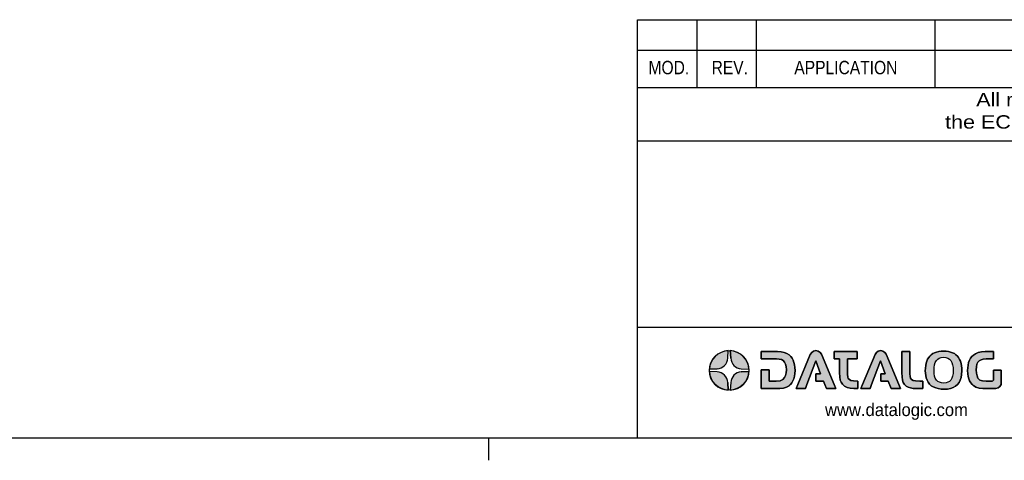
# Model space of a CAD drawing. Header units: millimetres. Extents: x 0 to 420, y -14 to 283.
# Tile 19 of 40: x 142 to 274, y -12 to 48. Entities that reach past the tile are written whole.
import ezdxf
from ezdxf.enums import TextEntityAlignment as Align

# ---------------------------------------------------------------- set-up
doc = ezdxf.new("R2010")
doc.units = ezdxf.units.MM
doc.styles.add('Cartiglio', font='arial.ttf', dxfattribs={"width": 0.833, "height": 1.8})

msp = doc.modelspace()

# ---------------------------------------------------------------- hatches: boundary and pattern name
at = {"linetype": 'Continuous'}
h = msp.add_hatch(color=7, dxfattribs=at)
edge = h.paths.add_edge_path()
edge.add_arc((237.03, 0.49), 2.66, 93.2398, 176.7603)
edge.add_line((234.38, 0.64), (235.41, 0.7))
edge.add_arc((235.33, 2.2), 1.5, 273, 357)
edge.add_line((236.83, 2.12), (236.88, 3.15))
h = msp.add_hatch(color=0, dxfattribs=at)
edge = h.paths.add_edge_path()
edge.add_arc((237.03, 0.49), 2.66, 3.2398, 86.7602)
edge.add_line((237.18, 3.15), (237.24, 2.12))
edge.add_arc((238.73, 2.2), 1.5, 183, 267)
edge.add_line((238.66, 0.7), (239.68, 0.64))
for points in [[(244.79, 2.75), (244.43, 2.9), (244.01, 2.99), (243.51, 3.03), (241.34, 3.03), (241.34, 2.03), (243.4, 2.03), (243.76, 2.01), (244.06, 1.94), (244.3, 1.8), (244.48, 1.61), (244.61, 1.34), (244.68, 1), (244.71, 0.58), (244.68, 0.15), (244.6, -0.19), (244.48, -0.47), (244.24, -0.74), (243.87, -0.9), (243.36, -0.95), (242.4, -0.95), (242.4, 0.55), (241.34, 0.55), (241.34, -1.4), (241.34, -1.94), (243.57, -1.95), (243.84, -1.95), (244.33, -1.89), (244.75, -1.76), (245.09, -1.56), (245.15, -1.51), (245.21, -1.46), (245.27, -1.4), (245.45, -1.18), (245.6, -0.92), (245.72, -0.62), (245.81, -0.29), (245.86, 0.08), (245.88, 0.48), (245.86, 0.87), (245.81, 1.24), (245.73, 1.57), (245.61, 1.87), (245.47, 2.14), (245.29, 2.37), (245.09, 2.56)], [(249.43, 2.65), (249.26, 2.91), (249, 3.08), (248.69, 3.15), (248.36, 3.08), (248.11, 2.89), (247.93, 2.63), (246.24, -1.4), (246.02, -1.94), (247.26, -1.94), (247.46, -1.4), (248.68, 1.77), (249.31, 0.05), (248.66, 0.05), (248.66, -0.95), (249.69, -0.95), (249.88, -1.4), (250.11, -1.94), (251.35, -1.94), (251.12, -1.4)], [(254.21, 3.03), (251.14, 3.03), (251.14, 2.03), (251.87, 2.03), (251.87, 0.17), (251.89, -0.39), (251.95, -0.8), (252.06, -1.11), (252.25, -1.38), (252.53, -1.63), (252.87, -1.8), (253.29, -1.9), (253.79, -1.94), (254.15, -1.94), (254.3, -1.94), (254.3, -1.61), (254.3, -1.28), (254.3, -0.95), (254.26, -0.95), (253.71, -0.93), (253.38, -0.86), (253.17, -0.74), (253.03, -0.59), (252.97, -0.4), (252.94, -0.03), (252.92, 0.17), (252.92, 2.03), (254.21, 2.03)], [(258.12, 2.65), (257.95, 2.91), (257.69, 3.08), (257.38, 3.15), (257.06, 3.08), (256.8, 2.89), (256.63, 2.63), (254.94, -1.4), (254.71, -1.94), (255.95, -1.94), (256.15, -1.4), (257.37, 1.77), (258, 0.05), (257.38, 0.05), (257.38, -0.95), (258.4, -0.95), (258.8, -1.94), (260.04, -1.94)], [(261.28, 3.03), (260.23, 3.03), (260.23, 0.17), (260.25, -0.39), (260.3, -0.81), (260.41, -1.14), (260.59, -1.42), (260.8, -1.63), (261.06, -1.78), (261.37, -1.87), (261.73, -1.92), (262.15, -1.94), (262.51, -1.94), (263.06, -1.94), (263.06, -0.95), (262.63, -0.95), (262.08, -0.93), (261.74, -0.86), (261.53, -0.74), (261.4, -0.57), (261.33, -0.35), (261.3, 0.05), (261.28, 0.17)], [(270.44, 1.59), (270.62, 1.79), (270.86, 1.93), (271.17, 2), (271.54, 2.03), (272.53, 2.03), (272.53, 3.02), (271.42, 3.02), (270.92, 2.99), (270.5, 2.89), (270.14, 2.73), (269.84, 2.54), (269.63, 2.35), (269.46, 2.12), (269.32, 1.85), (269.2, 1.55), (269.12, 1.21), (269.07, 0.85), (269.05, 0.46), (269.07, 0.05), (269.12, -0.31), (269.21, -0.64), (269.33, -0.93), (269.48, -1.18), (269.66, -1.4), (269.72, -1.45), (269.78, -1.5), (269.84, -1.55), (270.18, -1.76), (270.6, -1.89), (271.09, -1.94), (271.37, -1.94), (272.84, -1.94), (273.16, -1.87), (273.41, -1.68), (273.55, -1.4), (273.58, -1.26), (273.58, 0.54), (272.53, 0.54), (272.53, -0.8), (272.51, -0.87), (272.46, -0.93), (272.38, -0.95), (271.57, -0.95), (271.06, -0.92), (270.69, -0.8), (270.45, -0.55), (270.33, -0.25), (270.25, 0.11), (270.22, 0.56), (270.25, 0.98), (270.32, 1.32)]]:
    msp.add_hatch(color=7).paths.add_polyline_path(points)
h = msp.add_hatch(color=7)
h.paths.add_polyline_path([(266.17, 3.08), (265.83, 3.09), (265.49, 3.08), (265.18, 3.03), (264.89, 2.96), (264.62, 2.87), (264.39, 2.74), (264.17, 2.59), (263.99, 2.41), (263.83, 2.21), (263.69, 1.98), (263.58, 1.72), (263.49, 1.44), (263.43, 1.13), (263.39, 0.8), (263.38, 0.45), (263.39, 0.14), (263.43, -0.18), (263.5, -0.5), (263.61, -0.81), (263.75, -1.09), (263.94, -1.34), (264.18, -1.56), (264.45, -1.72), (264.77, -1.86), (265.12, -1.96), (265.51, -2.02), (265.91, -2.04), (266.36, -2.01), (266.77, -1.94), (267.12, -1.81), (267.44, -1.63), (267.7, -1.4), (267.91, -1.13), (268.07, -0.81), (268.19, -0.45), (268.26, -0.04), (268.29, 0.41), (268.27, 0.77), (268.24, 1.11), (268.18, 1.42), (268.09, 1.71), (267.98, 1.96), (267.84, 2.2), (267.68, 2.4), (267.49, 2.58), (267.28, 2.74), (267.04, 2.86), (266.78, 2.96), (266.49, 3.03)])
h.paths.add_polyline_path([(266.15, 2.23), (266.41, 2.14), (266.63, 2), (266.81, 1.8), (266.95, 1.55), (267.04, 1.25), (267.1, 0.9), (267.12, 0.49), (267.1, 0.08), (267.05, -0.27), (266.95, -0.56), (266.82, -0.8), (266.64, -0.98), (266.42, -1.11), (266.16, -1.18), (265.85, -1.21), (265.54, -1.18), (265.27, -1.11), (265.04, -0.98), (264.86, -0.8), (264.72, -0.56), (264.62, -0.27), (264.57, 0.08), (264.55, 0.49), (264.57, 0.9), (264.63, 1.25), (264.72, 1.56), (264.86, 1.81), (265.04, 2), (265.26, 2.14), (265.52, 2.23), (265.84, 2.26)])
h = msp.add_hatch(color=0, dxfattribs=at)
edge = h.paths.add_edge_path()
edge.add_arc((235.33, -1.21), 1.5, 3, 87)
edge.add_line((235.41, 0.29), (234.38, 0.34))
edge.add_arc((237.03, 0.49), 2.66, 183.2397, 266.7602)
edge.add_line((236.88, -2.16), (236.83, -1.13))
h = msp.add_hatch(color=0, dxfattribs=at)
edge = h.paths.add_edge_path()
edge.add_line((239.68, 0.34), (238.66, 0.29))
edge.add_arc((238.73, -1.21), 1.5, 93, 177)
edge.add_line((237.24, -1.13), (237.18, -2.16))
edge.add_arc((237.03, 0.49), 2.66, 273.2398, 356.7602)

# ---------------------------------------------------------------- linework, layer by layer
at = {"color": 7, "linetype": 'Continuous'}
for p, q in [((224.71, -8.58), (224.71, 47.57)), ((224.71, 47.57), (414.71, 47.57)), ((232.71, 38.48), (232.71, 47.57)), ((240.71, 38.48), (240.71, 47.57)), ((264.71, 38.48), (264.71, 47.57)), ((224.71, 43.48), (414.71, 43.48)), ((224.71, 38.48), (414.71, 38.48)), ((224.71, 31.29), (414.71, 31.29)), ((224.71, 6.29), (414.71, 6.29)), ((236.83, 2.12), (236.88, 3.15)), ((236.83, 2.12), (236.88, 3.15)), ((237.24, 2.12), (237.18, 3.15)), ((237.18, 3.15), (237.24, 2.12)), ((241.34, 2.03), (241.34, 3.03)), ((241.34, 3.03), (243.51, 3.03)), ((241.34, 3.03), (241.34, 2.03)), ((243.51, 3.03), (241.34, 3.03)), ((243.51, 3.03), (244.01, 2.99)), ((244.01, 2.99), (243.51, 3.03)), ((244.01, 2.99), (244.43, 2.9)), ((244.43, 2.9), (244.01, 2.99)), ((244.43, 2.9), (244.79, 2.75)), ((244.79, 2.75), (244.43, 2.9)), ((244.79, 2.75), (245.09, 2.56)), ((245.09, 2.56), (244.79, 2.75)), ((247.93, 2.63), (248.11, 2.89)), ((248.11, 2.89), (247.93, 2.63)), ((248.11, 2.89), (248.36, 3.08)), ((248.36, 3.08), (248.11, 2.89)), ((248.36, 3.08), (248.69, 3.15)), ((248.69, 3.15), (248.36, 3.08)), ((248.69, 3.15), (249, 3.08)), ((249, 3.08), (248.69, 3.15)), ((249, 3.08), (249.26, 2.91)), ((249.26, 2.91), (249, 3.08)), ((249.26, 2.91), (249.43, 2.65)), ((249.43, 2.65), (249.26, 2.91)), ((249.43, 2.65), (251.12, -1.4)), ((251.12, -1.4), (249.43, 2.65)), ((251.14, 2.03), (251.14, 3.03)), ((251.14, 3.03), (254.21, 3.03)), ((254.21, 3.03), (251.14, 3.03)), ((251.14, 3.03), (251.14, 2.03)), ((254.21, 3.03), (254.21, 2.03)), ((254.21, 2.03), (254.21, 3.03)), ((256.63, 2.63), (256.8, 2.89)), ((256.8, 2.89), (256.63, 2.63)), ((256.8, 2.89), (257.06, 3.08)), ((257.06, 3.08), (256.8, 2.89)), ((257.06, 3.08), (257.38, 3.15)), ((257.38, 3.15), (257.06, 3.08)), ((257.38, 3.15), (257.69, 3.08)), ((257.69, 3.08), (257.38, 3.15)), ((257.69, 3.08), (257.95, 2.91)), ((257.95, 2.91), (257.69, 3.08)), ((257.95, 2.91), (258.12, 2.65)), ((258.12, 2.65), (257.95, 2.91)), ((258.12, 2.65), (260.04, -1.94)), ((260.04, -1.94), (258.12, 2.65)), ((260.23, 0.17), (260.23, 3.03)), ((260.23, 3.03), (261.28, 3.03)), ((261.28, 3.03), (260.23, 3.03)), ((260.23, 3.03), (260.23, 0.17)), ((261.28, 3.03), (261.28, 0.17)), ((261.28, 0.17), (261.28, 3.03)), ((264.17, 2.59), (264.39, 2.74)), ((264.39, 2.74), (264.17, 2.59)), ((264.39, 2.74), (264.62, 2.87)), ((264.62, 2.87), (264.39, 2.74)), ((264.62, 2.87), (264.89, 2.96)), ((264.89, 2.96), (264.62, 2.87)), ((264.89, 2.96), (265.18, 3.03)), ((265.18, 3.03), (264.89, 2.96)), ((265.18, 3.03), (265.49, 3.08)), ((265.49, 3.08), (265.18, 3.03)), ((265.49, 3.08), (265.83, 3.09)), ((265.83, 3.09), (265.49, 3.08)), ((265.83, 3.09), (266.17, 3.08)), ((266.17, 3.08), (265.83, 3.09)), ((266.17, 3.08), (266.49, 3.03)), ((266.49, 3.03), (266.17, 3.08)), ((266.49, 3.03), (266.78, 2.96)), ((266.78, 2.96), (266.49, 3.03)), ((266.78, 2.96), (267.04, 2.86)), ((267.04, 2.86), (266.78, 2.96)), ((267.04, 2.86), (267.28, 2.74)), ((267.28, 2.74), (267.04, 2.86)), ((267.28, 2.74), (267.49, 2.58)), ((267.49, 2.58), (267.28, 2.74)), ((269.84, 2.54), (270.14, 2.73)), ((270.14, 2.73), (269.84, 2.54)), ((270.14, 2.73), (270.5, 2.89)), ((270.5, 2.89), (270.14, 2.73)), ((270.5, 2.89), (270.92, 2.99)), ((270.92, 2.99), (270.5, 2.89)), ((270.92, 2.99), (271.42, 3.02)), ((271.42, 3.02), (270.92, 2.99)), ((271.42, 3.02), (272.53, 3.02)), ((272.53, 3.02), (271.42, 3.02)), ((272.53, 3.02), (272.53, 2.03)), ((272.53, 2.03), (272.53, 3.02)), ((243.4, 2.03), (241.34, 2.03)), ((241.34, 2.03), (243.4, 2.03)), ((243.76, 2.01), (243.4, 2.03)), ((243.4, 2.03), (243.76, 2.01)), ((244.06, 1.94), (243.76, 2.01)), ((243.76, 2.01), (244.06, 1.94)), ((244.3, 1.8), (244.06, 1.94)), ((244.06, 1.94), (244.3, 1.8)), ((244.48, 1.61), (244.3, 1.8)), ((244.3, 1.8), (244.48, 1.61)), ((244.61, 1.34), (244.48, 1.61)), ((244.48, 1.61), (244.61, 1.34)), ((244.68, 1), (244.61, 1.34)), ((244.61, 1.34), (244.68, 1)), ((245.09, 2.56), (245.29, 2.37)), ((245.29, 2.37), (245.09, 2.56)), ((245.29, 2.37), (245.47, 2.14)), ((245.47, 2.14), (245.29, 2.37)), ((245.47, 2.14), (245.61, 1.87)), ((245.61, 1.87), (245.47, 2.14)), ((245.61, 1.87), (245.73, 1.57)), ((245.73, 1.57), (245.61, 1.87)), ((245.73, 1.57), (245.81, 1.24)), ((245.81, 1.24), (245.73, 1.57)), ((246.24, -1.4), (247.93, 2.63)), ((247.93, 2.63), (246.24, -1.4)), ((248.68, 1.77), (247.46, -1.4)), ((247.46, -1.4), (248.68, 1.77)), ((249.31, 0.05), (248.68, 1.77)), ((248.68, 1.77), (249.31, 0.05)), ((251.87, 2.03), (251.14, 2.03)), ((251.14, 2.03), (251.87, 2.03)), ((251.87, 0.17), (251.87, 2.03)), ((251.87, 2.03), (251.87, 0.17)), ((254.21, 2.03), (252.92, 2.03)), ((252.92, 2.03), (252.92, 0.17)), ((252.92, 2.03), (254.21, 2.03)), ((252.92, 0.17), (252.92, 2.03)), ((254.94, -1.4), (256.63, 2.63)), ((256.63, 2.63), (254.94, -1.4)), ((257.37, 1.77), (256.15, -1.4)), ((256.15, -1.4), (257.37, 1.77)), ((258, 0.05), (257.37, 1.77)), ((257.37, 1.77), (258, 0.05)), ((263.43, 1.13), (263.49, 1.44)), ((263.49, 1.44), (263.43, 1.13)), ((263.49, 1.44), (263.58, 1.72)), ((263.58, 1.72), (263.49, 1.44)), ((263.58, 1.72), (263.69, 1.98)), ((263.69, 1.98), (263.58, 1.72)), ((263.69, 1.98), (263.83, 2.21)), ((263.83, 2.21), (263.69, 1.98)), ((263.83, 2.21), (263.99, 2.41)), ((263.99, 2.41), (263.83, 2.21)), ((263.99, 2.41), (264.17, 2.59)), ((264.17, 2.59), (263.99, 2.41)), ((264.63, 1.25), (264.72, 1.56)), ((264.63, 1.25), (264.72, 1.56)), ((264.72, 1.56), (264.86, 1.81)), ((264.72, 1.56), (264.86, 1.81)), ((264.86, 1.81), (265.04, 2)), ((264.86, 1.81), (265.04, 2)), ((265.04, 2), (265.26, 2.14)), ((265.04, 2), (265.26, 2.14)), ((265.26, 2.14), (265.52, 2.23)), ((265.26, 2.14), (265.52, 2.23)), ((265.52, 2.23), (265.84, 2.26)), ((265.52, 2.23), (265.84, 2.26)), ((265.84, 2.26), (266.15, 2.23)), ((265.84, 2.26), (266.15, 2.23)), ((266.15, 2.23), (266.41, 2.14)), ((266.15, 2.23), (266.41, 2.14)), ((266.41, 2.14), (266.63, 2)), ((266.41, 2.14), (266.63, 2)), ((266.63, 2), (266.81, 1.8)), ((266.63, 2), (266.81, 1.8)), ((266.81, 1.8), (266.95, 1.55)), ((266.81, 1.8), (266.95, 1.55)), ((266.95, 1.55), (267.04, 1.25)), ((266.95, 1.55), (267.04, 1.25)), ((267.49, 2.58), (267.68, 2.4)), ((267.68, 2.4), (267.49, 2.58)), ((267.68, 2.4), (267.84, 2.2)), ((267.84, 2.2), (267.68, 2.4)), ((267.84, 2.2), (267.98, 1.96)), ((267.98, 1.96), (267.84, 2.2)), ((267.98, 1.96), (268.09, 1.71)), ((268.09, 1.71), (267.98, 1.96)), ((268.09, 1.71), (268.18, 1.42)), ((268.18, 1.42), (268.09, 1.71)), ((268.18, 1.42), (268.24, 1.11)), ((268.24, 1.11), (268.18, 1.42)), ((269.12, 1.21), (269.2, 1.55)), ((269.2, 1.55), (269.12, 1.21)), ((269.2, 1.55), (269.32, 1.85)), ((269.32, 1.85), (269.2, 1.55)), ((269.32, 1.85), (269.46, 2.12)), ((269.46, 2.12), (269.32, 1.85)), ((269.46, 2.12), (269.63, 2.35)), ((269.63, 2.35), (269.46, 2.12)), ((269.63, 2.35), (269.84, 2.54)), ((269.84, 2.54), (269.63, 2.35)), ((270.32, 1.32), (270.25, 0.98)), ((270.25, 0.98), (270.32, 1.32)), ((270.44, 1.59), (270.32, 1.32)), ((270.32, 1.32), (270.44, 1.59)), ((270.62, 1.79), (270.44, 1.59)), ((270.44, 1.59), (270.62, 1.79)), ((270.86, 1.93), (270.62, 1.79)), ((270.62, 1.79), (270.86, 1.93)), ((271.17, 2), (270.86, 1.93)), ((270.86, 1.93), (271.17, 2)), ((271.54, 2.03), (271.17, 2)), ((271.17, 2), (271.54, 2.03)), ((272.53, 2.03), (271.54, 2.03)), ((271.54, 2.03), (272.53, 2.03)), ((235.41, 0.7), (234.38, 0.64)), ((234.38, 0.64), (235.41, 0.7)), ((235.41, 0.29), (234.38, 0.34)), ((235.41, 0.29), (234.38, 0.34)), ((238.66, 0.7), (239.69, 0.64)), ((238.66, 0.7), (239.68, 0.64)), ((238.66, 0.29), (239.69, 0.34)), ((239.68, 0.34), (238.66, 0.29)), ((241.34, -1.4), (241.34, 0.55)), ((241.34, 0.55), (242.4, 0.55)), ((241.34, 0.55), (241.34, -1.4)), ((242.4, 0.55), (241.34, 0.55)), ((242.4, 0.55), (242.4, -0.95)), ((242.4, -0.95), (242.4, 0.55)), ((244.6, -0.19), (244.68, 0.15)), ((244.68, 0.15), (244.6, -0.19)), ((244.71, 0.58), (244.68, 1)), ((244.68, 1), (244.71, 0.58)), ((244.68, 0.15), (244.71, 0.58)), ((244.71, 0.58), (244.68, 0.15)), ((245.81, 1.24), (245.86, 0.87)), ((245.86, 0.87), (245.81, 1.24)), ((245.86, 0.08), (245.81, -0.29)), ((245.81, -0.29), (245.86, 0.08)), ((245.86, 0.87), (245.88, 0.48)), ((245.88, 0.48), (245.86, 0.87)), ((245.88, 0.48), (245.86, 0.08)), ((245.86, 0.08), (245.88, 0.48)), ((248.66, -0.95), (248.66, 0.05)), ((248.66, 0.05), (249.31, 0.05)), ((248.66, 0.05), (248.66, -0.95)), ((249.31, 0.05), (248.66, 0.05)), ((251.89, -0.39), (251.87, 0.17)), ((251.87, 0.17), (251.89, -0.39)), ((252.92, 0.17), (252.94, -0.03)), ((252.94, -0.03), (252.92, 0.17)), ((257.38, -0.95), (257.38, 0.05)), ((257.38, 0.05), (258, 0.05)), ((257.38, 0.05), (257.38, -0.95)), ((258, 0.05), (257.38, 0.05)), ((260.25, -0.39), (260.23, 0.17)), ((260.23, 0.17), (260.25, -0.39)), ((261.28, 0.17), (261.3, 0.05)), ((261.3, 0.05), (261.28, 0.17)), ((261.3, 0.05), (261.33, -0.35)), ((261.33, -0.35), (261.3, 0.05)), ((263.38, 0.45), (263.39, 0.8)), ((263.39, 0.8), (263.38, 0.45)), ((263.39, 0.14), (263.38, 0.45)), ((263.38, 0.45), (263.39, 0.14)), ((263.39, 0.8), (263.43, 1.13)), ((263.43, 1.13), (263.39, 0.8)), ((263.43, -0.18), (263.39, 0.14)), ((263.39, 0.14), (263.43, -0.18)), ((264.55, 0.49), (264.57, 0.9)), ((264.55, 0.49), (264.57, 0.9)), ((264.57, 0.08), (264.55, 0.49)), ((264.57, 0.08), (264.55, 0.49)), ((264.57, 0.9), (264.63, 1.25)), ((264.57, 0.9), (264.63, 1.25)), ((264.62, -0.27), (264.57, 0.08)), ((264.62, -0.27), (264.57, 0.08)), ((267.04, 1.25), (267.1, 0.9)), ((267.04, 1.25), (267.1, 0.9)), ((267.1, 0.08), (267.05, -0.27)), ((267.1, 0.08), (267.05, -0.27)), ((267.1, 0.9), (267.12, 0.49)), ((267.1, 0.9), (267.12, 0.49)), ((267.12, 0.49), (267.1, 0.08)), ((267.12, 0.49), (267.1, 0.08)), ((268.24, 1.11), (268.27, 0.77)), ((268.27, 0.77), (268.24, 1.11)), ((268.29, 0.41), (268.26, -0.04)), ((268.26, -0.04), (268.29, 0.41)), ((268.27, 0.77), (268.29, 0.41)), ((268.29, 0.41), (268.27, 0.77)), ((269.05, 0.46), (269.07, 0.85)), ((269.07, 0.85), (269.05, 0.46)), ((269.07, 0.05), (269.05, 0.46)), ((269.05, 0.46), (269.07, 0.05)), ((269.07, 0.85), (269.12, 1.21)), ((269.12, 1.21), (269.07, 0.85)), ((269.12, -0.31), (269.07, 0.05)), ((269.07, 0.05), (269.12, -0.31)), ((270.25, 0.98), (270.22, 0.56)), ((270.22, 0.56), (270.25, 0.98)), ((270.22, 0.56), (270.25, 0.11)), ((270.25, 0.11), (270.22, 0.56)), ((270.25, 0.11), (270.33, -0.25)), ((270.33, -0.25), (270.25, 0.11)), ((272.53, -0.8), (272.53, 0.54)), ((272.53, 0.54), (273.58, 0.54)), ((272.53, 0.54), (272.53, -0.8)), ((273.58, 0.54), (272.53, 0.54)), ((273.58, 0.54), (273.58, -1.26)), ((273.58, -1.26), (273.58, 0.54)), ((236.83, -1.13), (236.88, -2.16)), ((236.88, -2.16), (236.83, -1.13)), ((237.24, -1.13), (237.18, -2.16)), ((237.24, -1.13), (237.18, -2.16)), ((242.4, -0.95), (243.36, -0.95)), ((243.36, -0.95), (242.4, -0.95)), ((243.36, -0.95), (243.87, -0.9)), ((243.87, -0.9), (243.36, -0.95)), ((243.87, -0.9), (244.24, -0.74)), ((244.24, -0.74), (243.87, -0.9)), ((244.24, -0.74), (244.48, -0.47)), ((244.48, -0.47), (244.24, -0.74)), ((244.48, -0.47), (244.6, -0.19)), ((244.6, -0.19), (244.48, -0.47)), ((245.45, -1.18), (245.27, -1.4)), ((245.27, -1.4), (245.45, -1.18)), ((245.6, -0.92), (245.45, -1.18)), ((245.45, -1.18), (245.6, -0.92)), ((245.72, -0.62), (245.6, -0.92)), ((245.6, -0.92), (245.72, -0.62)), ((245.81, -0.29), (245.72, -0.62)), ((245.72, -0.62), (245.81, -0.29)), ((249.69, -0.95), (248.66, -0.95)), ((248.66, -0.95), (249.69, -0.95)), ((249.88, -1.4), (249.69, -0.95)), ((249.69, -0.95), (249.88, -1.4)), ((251.95, -0.8), (251.89, -0.39)), ((251.89, -0.39), (251.95, -0.8)), ((252.06, -1.11), (251.95, -0.8)), ((251.95, -0.8), (252.06, -1.11)), ((252.25, -1.38), (252.06, -1.11)), ((252.06, -1.11), (252.25, -1.38)), ((252.94, -0.03), (252.97, -0.4)), ((252.97, -0.4), (252.94, -0.03)), ((252.97, -0.4), (253.03, -0.59)), ((253.03, -0.59), (252.97, -0.4)), ((253.03, -0.59), (253.17, -0.74)), ((253.17, -0.74), (253.03, -0.59)), ((253.17, -0.74), (253.38, -0.86)), ((253.38, -0.86), (253.17, -0.74)), ((253.38, -0.86), (253.71, -0.93)), ((253.71, -0.93), (253.38, -0.86)), ((253.71, -0.93), (254.26, -0.95)), ((254.26, -0.95), (253.71, -0.93)), ((254.26, -0.95), (254.3, -0.95)), ((254.3, -0.95), (254.26, -0.95)), ((254.3, -0.95), (254.3, -1.28)), ((254.3, -1.28), (254.3, -0.95)), ((254.3, -1.28), (254.3, -1.61)), ((254.3, -1.61), (254.3, -1.28)), ((258.4, -0.95), (257.38, -0.95)), ((257.38, -0.95), (258.4, -0.95)), ((258.8, -1.94), (258.4, -0.95)), ((258.4, -0.95), (258.8, -1.94)), ((260.3, -0.81), (260.25, -0.39)), ((260.25, -0.39), (260.3, -0.81)), ((260.41, -1.14), (260.3, -0.81)), ((260.3, -0.81), (260.41, -1.14)), ((260.59, -1.42), (260.41, -1.14)), ((260.41, -1.14), (260.59, -1.42)), ((261.33, -0.35), (261.4, -0.57)), ((261.4, -0.57), (261.33, -0.35)), ((261.4, -0.57), (261.53, -0.74)), ((261.53, -0.74), (261.4, -0.57)), ((261.53, -0.74), (261.74, -0.86)), ((261.74, -0.86), (261.53, -0.74)), ((261.74, -0.86), (262.08, -0.93)), ((262.08, -0.93), (261.74, -0.86)), ((262.08, -0.93), (262.63, -0.95)), ((262.63, -0.95), (262.08, -0.93)), ((262.63, -0.95), (263.06, -0.95)), ((263.06, -0.95), (262.63, -0.95)), ((263.06, -0.95), (263.06, -1.94)), ((263.06, -1.94), (263.06, -0.95)), ((263.5, -0.5), (263.43, -0.18)), ((263.43, -0.18), (263.5, -0.5)), ((263.61, -0.81), (263.5, -0.5)), ((263.5, -0.5), (263.61, -0.81)), ((263.75, -1.09), (263.61, -0.81)), ((263.61, -0.81), (263.75, -1.09)), ((263.94, -1.34), (263.75, -1.09)), ((263.75, -1.09), (263.94, -1.34)), ((264.72, -0.56), (264.62, -0.27)), ((264.72, -0.56), (264.62, -0.27)), ((264.86, -0.8), (264.72, -0.56)), ((264.86, -0.8), (264.72, -0.56)), ((265.04, -0.98), (264.86, -0.8)), ((265.04, -0.98), (264.86, -0.8)), ((265.27, -1.11), (265.04, -0.98)), ((265.27, -1.11), (265.04, -0.98)), ((265.54, -1.18), (265.27, -1.11)), ((265.54, -1.18), (265.27, -1.11)), ((265.85, -1.21), (265.54, -1.18)), ((265.85, -1.21), (265.54, -1.18)), ((266.16, -1.18), (265.85, -1.21)), ((266.16, -1.18), (265.85, -1.21)), ((266.42, -1.11), (266.16, -1.18)), ((266.42, -1.11), (266.16, -1.18)), ((266.64, -0.98), (266.42, -1.11)), ((266.64, -0.98), (266.42, -1.11)), ((266.82, -0.8), (266.64, -0.98)), ((266.82, -0.8), (266.64, -0.98)), ((266.95, -0.56), (266.82, -0.8)), ((266.95, -0.56), (266.82, -0.8)), ((267.05, -0.27), (266.95, -0.56)), ((267.05, -0.27), (266.95, -0.56)), ((267.91, -1.13), (267.7, -1.4)), ((267.7, -1.4), (267.91, -1.13)), ((268.07, -0.81), (267.91, -1.13)), ((267.91, -1.13), (268.07, -0.81)), ((268.19, -0.45), (268.07, -0.81)), ((268.07, -0.81), (268.19, -0.45)), ((268.26, -0.04), (268.19, -0.45)), ((268.19, -0.45), (268.26, -0.04)), ((269.21, -0.64), (269.12, -0.31)), ((269.12, -0.31), (269.21, -0.64)), ((269.33, -0.93), (269.21, -0.64)), ((269.21, -0.64), (269.33, -0.93)), ((269.48, -1.18), (269.33, -0.93)), ((269.33, -0.93), (269.48, -1.18)), ((269.66, -1.4), (269.48, -1.18)), ((269.48, -1.18), (269.66, -1.4)), ((270.33, -0.25), (270.45, -0.55)), ((270.45, -0.55), (270.33, -0.25)), ((270.45, -0.55), (270.69, -0.8)), ((270.69, -0.8), (270.45, -0.55)), ((270.69, -0.8), (271.06, -0.92)), ((271.06, -0.92), (270.69, -0.8)), ((271.06, -0.92), (271.57, -0.95)), ((271.57, -0.95), (271.06, -0.92)), ((271.57, -0.95), (272.38, -0.95)), ((272.38, -0.95), (271.57, -0.95)), ((272.38, -0.95), (272.46, -0.93)), ((272.46, -0.93), (272.38, -0.95)), ((272.46, -0.93), (272.51, -0.87)), ((272.51, -0.87), (272.46, -0.93)), ((272.51, -0.87), (272.53, -0.8)), ((272.53, -0.8), (272.51, -0.87)), ((273.58, -1.26), (273.55, -1.4)), ((273.55, -1.4), (273.58, -1.26)), ((241.34, -1.94), (241.34, -1.4)), ((241.34, -1.4), (241.34, -1.94)), ((243.57, -1.95), (241.34, -1.94)), ((241.34, -1.94), (243.57, -1.95)), ((243.84, -1.95), (243.57, -1.95)), ((243.57, -1.95), (243.84, -1.95)), ((244.33, -1.89), (243.84, -1.95)), ((243.84, -1.95), (244.33, -1.89)), ((244.75, -1.76), (244.33, -1.89)), ((244.33, -1.89), (244.75, -1.76)), ((245.09, -1.56), (244.75, -1.76)), ((244.75, -1.76), (245.09, -1.56)), ((245.15, -1.51), (245.09, -1.56)), ((245.09, -1.56), (245.15, -1.51)), ((245.21, -1.46), (245.15, -1.51)), ((245.15, -1.51), (245.21, -1.46)), ((245.27, -1.4), (245.21, -1.46)), ((245.21, -1.46), (245.27, -1.4)), ((246.02, -1.94), (246.24, -1.4)), ((246.24, -1.4), (246.02, -1.94)), ((247.26, -1.94), (246.02, -1.94)), ((246.02, -1.94), (247.26, -1.94)), ((247.46, -1.4), (247.26, -1.94)), ((247.26, -1.94), (247.46, -1.4)), ((250.11, -1.94), (249.88, -1.4)), ((249.88, -1.4), (250.11, -1.94)), ((251.35, -1.94), (250.11, -1.94)), ((250.11, -1.94), (251.35, -1.94)), ((251.12, -1.4), (251.35, -1.94)), ((251.35, -1.94), (251.12, -1.4)), ((252.53, -1.63), (252.25, -1.38)), ((252.25, -1.38), (252.53, -1.63)), ((252.87, -1.8), (252.53, -1.63)), ((252.53, -1.63), (252.87, -1.8)), ((253.29, -1.9), (252.87, -1.8)), ((252.87, -1.8), (253.29, -1.9)), ((253.79, -1.94), (253.29, -1.9)), ((253.29, -1.9), (253.79, -1.94)), ((254.15, -1.94), (253.79, -1.94)), ((253.79, -1.94), (254.15, -1.94)), ((254.3, -1.94), (254.15, -1.94)), ((254.15, -1.94), (254.3, -1.94)), ((254.3, -1.61), (254.3, -1.94)), ((254.3, -1.94), (254.3, -1.61)), ((254.71, -1.94), (254.94, -1.4)), ((254.94, -1.4), (254.71, -1.94)), ((255.95, -1.94), (254.71, -1.94)), ((254.71, -1.94), (255.95, -1.94)), ((256.15, -1.4), (255.95, -1.94)), ((255.95, -1.94), (256.15, -1.4)), ((260.04, -1.94), (258.8, -1.94)), ((258.8, -1.94), (260.04, -1.94)), ((260.8, -1.63), (260.59, -1.42)), ((260.59, -1.42), (260.8, -1.63)), ((261.06, -1.78), (260.8, -1.63)), ((260.8, -1.63), (261.06, -1.78)), ((261.37, -1.87), (261.06, -1.78)), ((261.06, -1.78), (261.37, -1.87)), ((261.73, -1.92), (261.37, -1.87)), ((261.37, -1.87), (261.73, -1.92)), ((262.15, -1.94), (261.73, -1.92)), ((261.73, -1.92), (262.15, -1.94)), ((262.51, -1.94), (262.15, -1.94)), ((262.15, -1.94), (262.51, -1.94)), ((263.06, -1.94), (262.51, -1.94)), ((262.51, -1.94), (263.06, -1.94)), ((264.18, -1.56), (263.94, -1.34)), ((263.94, -1.34), (264.18, -1.56)), ((264.45, -1.72), (264.18, -1.56)), ((264.18, -1.56), (264.45, -1.72)), ((264.77, -1.86), (264.45, -1.72)), ((264.45, -1.72), (264.77, -1.86)), ((265.12, -1.96), (264.77, -1.86)), ((264.77, -1.86), (265.12, -1.96)), ((265.51, -2.02), (265.12, -1.96)), ((265.12, -1.96), (265.51, -2.02)), ((265.91, -2.04), (265.51, -2.02)), ((265.51, -2.02), (265.91, -2.04)), ((266.36, -2.01), (265.91, -2.04)), ((265.91, -2.04), (266.36, -2.01)), ((266.77, -1.94), (266.36, -2.01)), ((266.36, -2.01), (266.77, -1.94)), ((267.12, -1.81), (266.77, -1.94)), ((266.77, -1.94), (267.12, -1.81)), ((267.44, -1.63), (267.12, -1.81)), ((267.12, -1.81), (267.44, -1.63)), ((267.7, -1.4), (267.44, -1.63)), ((267.44, -1.63), (267.7, -1.4)), ((269.72, -1.45), (269.66, -1.4)), ((269.66, -1.4), (269.72, -1.45)), ((269.78, -1.5), (269.72, -1.45)), ((269.72, -1.45), (269.78, -1.5)), ((269.84, -1.55), (269.78, -1.5)), ((269.78, -1.5), (269.84, -1.55)), ((270.18, -1.76), (269.84, -1.55)), ((269.84, -1.55), (270.18, -1.76)), ((270.6, -1.89), (270.18, -1.76)), ((270.18, -1.76), (270.6, -1.89)), ((271.09, -1.94), (270.6, -1.89)), ((270.6, -1.89), (271.09, -1.94)), ((271.37, -1.94), (271.09, -1.94)), ((271.09, -1.94), (271.37, -1.94)), ((272.84, -1.94), (271.37, -1.94)), ((271.37, -1.94), (272.84, -1.94)), ((273.16, -1.87), (272.84, -1.94)), ((272.84, -1.94), (273.16, -1.87)), ((273.41, -1.68), (273.16, -1.87)), ((273.16, -1.87), (273.41, -1.68)), ((273.55, -1.4), (273.41, -1.68)), ((273.41, -1.68), (273.55, -1.4)), ((14.71, -8.58), (414.71, -8.58)), ((204.71, -8.58), (204.71, -11.58))]:
    msp.add_line(p, q, dxfattribs=at)
msp.add_circle((237.03, 0.49), 2.66, dxfattribs=at)
for centre, radius, start, end in [((237.03, 0.49), 2.66, 93.2398, 176.7603), ((237.03, 0.49), 2.66, 3.2398, 86.7602), ((235.33, 2.2), 1.5, 273, 357), ((235.33, 2.2), 1.5, 273, 357), ((238.73, 2.2), 1.5, 183, 267), ((238.73, 2.2), 1.5, 183, 267), ((237.03, 0.49), 2.66, 183.2397, 266.7602), ((235.33, -1.21), 1.5, 3, 87), ((235.33, -1.21), 1.5, 3, 87), ((237.03, 0.49), 2.66, 273.2398, 356.7602), ((238.73, -1.21), 1.5, 93, 177), ((238.73, -1.21), 1.5, 93, 177)]:
    msp.add_arc(centre, radius, start, end, dxfattribs=at)

# ---------------------------------------------------------------- texts
at = {"color": 7, "linetype": 'Continuous', "width": 1.2}
for s, p in [('All materials employed have to be selected among RoHS compliant materials:', (319.99, 37.75)), ('the EC directives to be referred to are 2002/95/EC and correlated subsequent ones. ', (319.99, 34.75))]:
    msp.add_text(s, height=1.8, dxfattribs=at).set_placement(p, align=Align.TOP_CENTER)
at = {"color": 7, "linetype": 'Continuous', "width": 0.980353}
msp.add_text('www.datalogic.com', height=1.7, dxfattribs=at).set_placement((259.5, -4.79), align=Align.MIDDLE_CENTER)
at = {"color": 0, "linetype": 'ByBlock', "char_height": 1.8, "attachment_point": 1, "style": 'Cartiglio'}
for s, insert in [('MOD.', (226.19, 42.05)), ('REV.', (234.66, 42.05)), ('APPLICATION', (245.78, 42.05))]:
    msp.add_mtext(s, dxfattribs=dict(at, insert=insert))

doc.saveas('drawing.dxf')
